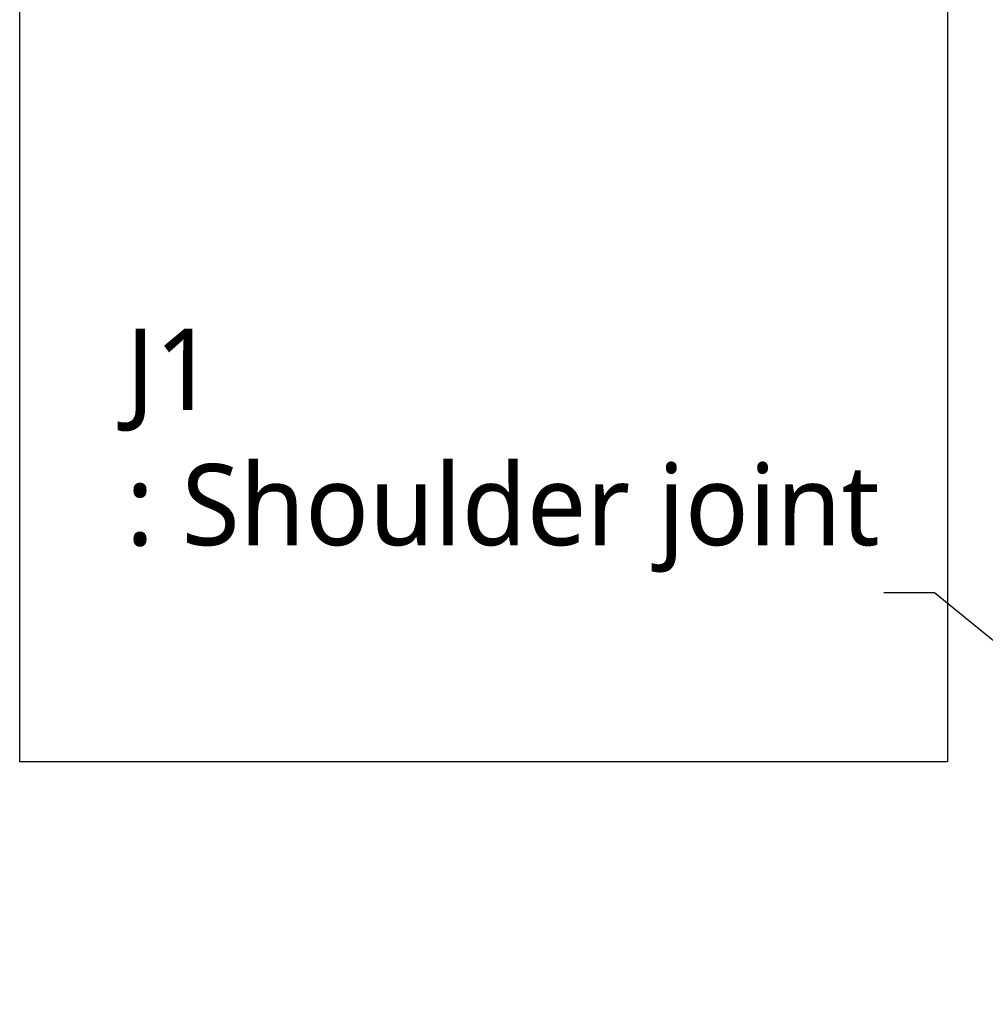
# Model space of a CAD drawing. Header units: millimetres. Extents: x 0 to 5219, y 0 to 2970.
# Tile 41 of 237: x 1510 to 1748, y 938 to 1180. Entities that reach past the tile are written whole.
import ezdxf

# ---------------------------------------------------------------- set-up
doc = ezdxf.new("R2010")
doc.units = ezdxf.units.MM
doc.header["$LTSCALE"] = 0.2
doc.layers.add('05_Section Line', color=3, linetype='Continuous')
doc.styles.add('Rainbow-5.0 Style', font='malgunsl.ttf')
doc.dimstyles.new('Rainbow-5.0 Style', dxfattribs={"dimtxt": 4, "dimasz": 2.5, "dimexe": 1, "dimexo": 1, "dimgap": 1, "dimtad": 1, "dimdsep": 46, "dimtxsty": 'Rainbow-5.0 Style', "dimcen": 0, "dimclrd": 251, "dimclre": 251, "dimclrt": 7, "dimazin": 3, "dimtp": 0.1, "dimtm": 0.1, "dimtfac": 0.61, "dimtmove": 0, "dimatfit": 3, "dimfxl": 1, "dimlwd": -1, "dimlwe": -1, "dimarcsym": 1})

msp = doc.modelspace()

# ---------------------------------------------------------------- linework, layer by layer
at = {"layer": '05_Section Line'}
msp.add_lwpolyline([(1510.122, 1741.808), (1738.642, 1741.808), (1738.642, 997.624), (1510.122, 997.624)], close=True, dxfattribs=at)

# ---------------------------------------------------------------- texts
at = {"color": 7, "insert": (1536.265, 1044.21), "char_height": 20, "attachment_point": 7, "style": 'Rainbow-5.0 Style'}
msp.add_mtext('J1\\P: Shoulder joint', dxfattribs=at)

# ---------------------------------------------------------------- leaders
msp.add_leader([(1859.549, 937.88), (1735.424, 1039.21), (1722.924, 1039.21)], dimstyle='Rainbow-5.0 Style', override={"dimscale": 5})

doc.saveas('drawing.dxf')
